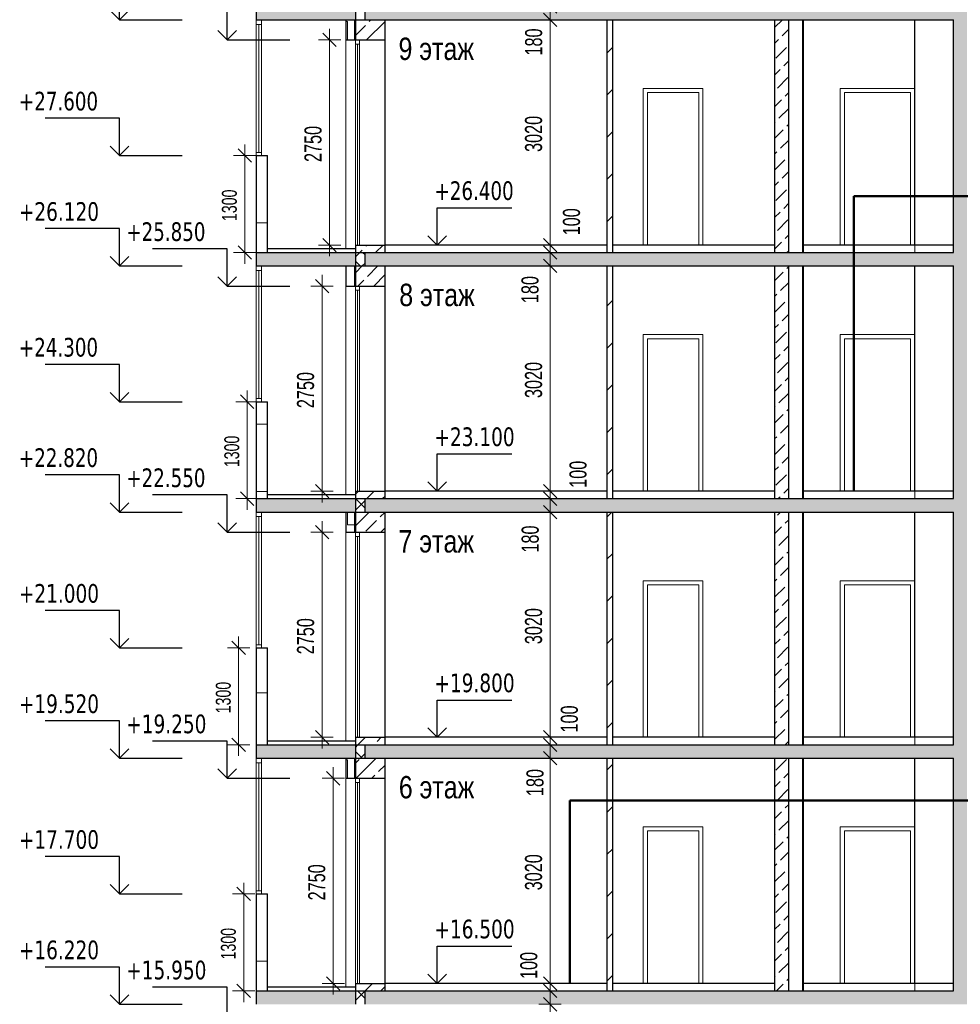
# Model space of a CAD drawing. Header units: millimetres. Extents: x 40580 to 1168286, y -220995 to 81020.
# Tile 69 of 194: x 269431 to 282041, y -50204 to -37003. Entities that reach past the tile are written whole.
import ezdxf

# ---------------------------------------------------------------- set-up
doc = ezdxf.new("R2010")
doc.units = ezdxf.units.MM
for name, color, linetype, lineweight in [('Standard', 7, 'Continuous', 25), ('Общий01', 7, 'Continuous', 13), ('Размерная линия_ общее', 7, 'Continuous', 25), ('Стена', 7, 'Continuous', 50), ('Текст_ общее', 7, 'Continuous', 25)]:
    doc.layers.add(name, color=color, linetype=linetype, lineweight=lineweight)
doc.layers.add('Стена_ бетон не несущ.', color=7, linetype='Continuous', lineweight=35, true_color=0xb4b496)
doc.layers.add('Стена_ бетон несущ.', color=7, linetype='Continuous', lineweight=70, true_color=0xb4b496)
doc.styles.add('Century Gothic', font='txt')
doc.styles.add('MtXpl_Century Gothic', font='txt', dxfattribs={"height": 0.2})
doc.styles.add('TAHOMA', font='tahoma.ttf')

# ---------------------------------------------------------------- blocks, each defined once
blk = doc.blocks.new('ALL_ML_STRICH')
at = {"color": 0, "linetype": 'ByBlock', "lineweight": -2}
for p, q in [((0, -0.5), (0, 0.5)), ((-1, 0), (0.5, 0)), ((-0.3, -0.3), (0.3, 0.3))]:
    blk.add_line(p, q, dxfattribs=at)

msp = doc.modelspace()

# ---------------------------------------------------------------- linework, layer by layer
at = {"layer": 'Standard', "color": 7, "linetype": 'Continuous', "lineweight": 25, "transparency": 33554687}
for p, q in [((270770.8, -37004.3), (270770.8, -36504.3)), ((272210.5, -37274.3), (272210.5, -36774.3)), ((270770.8, -37004.3), (270645.8, -36879.3)), ((270770.8, -37004.3), (270895.8, -36879.3)), ((270770.8, -37004.3), (270770.8, -37004.3)), ((270770.8, -37004.3), (270770.8, -37004.3)), ((270770.8, -37004.3), (271610.8, -37004.3)), ((270770.8, -37004.3), (270770.8, -37004.3)), ((270770.8, -37004.3), (270770.8, -37004.3)), ((277301, -37004.3), (277301, -40124.3)), ((277381, -40124.3), (277381, -37004.3)), ((279551, -37004.3), (279551, -40124.3)), ((279741, -40124.3), (279741, -37004.3)), ((281951, -40124.3), (281951, -37004.3)), ((272210.5, -37274.3), (272085.5, -37149.3)), ((272210.5, -37274.3), (272335.5, -37149.3)), ((272210.5, -37274.3), (272210.5, -37274.3)), ((272210.5, -37274.3), (272210.5, -37274.3)), ((272210.5, -37274.3), (273050.5, -37274.3)), ((272210.5, -37274.3), (272210.5, -37274.3)), ((272210.5, -37274.3), (272210.5, -37274.3)), ((270770.8, -38324.3), (269770.8, -38324.3)), ((270770.8, -38824.3), (270770.8, -38324.3)), ((270770.8, -38824.3), (270645.8, -38699.3)), ((270770.8, -38824.3), (270895.8, -38699.3)), ((270770.8, -38824.3), (270770.8, -38824.3)), ((270770.8, -38824.3), (270770.8, -38824.3)), ((270770.8, -38824.3), (271610.8, -38824.3)), ((270770.8, -38824.3), (270770.8, -38824.3)), ((270770.8, -38824.3), (270770.8, -38824.3)), ((275026.9, -40024.3), (275026.9, -39524.3)), ((275026.9, -39524.3), (276026.9, -39524.3)), ((270770.8, -39804.3), (269770.8, -39804.3)), ((270770.8, -40304.3), (270770.8, -39804.3)), ((275026.9, -40024.3), (274901.9, -39899.3)), ((275026.9, -40024.3), (275151.9, -39899.3)), ((272210.5, -40074.3), (271210.5, -40074.3)), ((272210.5, -40574.3), (272210.5, -40074.3)), ((275026.9, -40024.3), (275026.9, -40024.3)), ((275026.9, -40024.3), (275026.9, -40024.3)), ((275026.9, -40024.3), (275026.9, -40024.3)), ((275026.9, -40024.3), (275026.9, -40024.3)), ((270770.8, -40304.3), (270645.8, -40179.3)), ((270770.8, -40304.3), (270895.8, -40179.3)), ((270770.8, -40304.3), (270770.8, -40304.3)), ((270770.8, -40304.3), (270770.8, -40304.3)), ((270770.8, -40304.3), (271610.8, -40304.3)), ((270770.8, -40304.3), (270770.8, -40304.3)), ((270770.8, -40304.3), (270770.8, -40304.3)), ((277301, -40304.3), (277301, -43424.3)), ((277381, -43424.3), (277381, -40304.3)), ((279551, -40304.3), (279551, -43424.3)), ((279741, -43424.3), (279741, -40304.3)), ((281951, -43424.3), (281951, -40304.3)), ((272210.5, -40574.3), (272085.5, -40449.3)), ((272210.5, -40574.3), (272335.5, -40449.3)), ((272210.5, -40574.3), (272210.5, -40574.3)), ((272210.5, -40574.3), (272210.5, -40574.3)), ((272210.5, -40574.3), (273050.5, -40574.3)), ((272210.5, -40574.3), (272210.5, -40574.3)), ((272210.5, -40574.3), (272210.5, -40574.3)), ((270770.8, -41624.3), (269770.8, -41624.3)), ((270770.8, -42124.3), (270770.8, -41624.3)), ((270770.8, -42124.3), (270645.8, -41999.3)), ((270770.8, -42124.3), (270895.8, -41999.3)), ((270770.8, -42124.3), (270770.8, -42124.3)), ((270770.8, -42124.3), (270770.8, -42124.3)), ((270770.8, -42124.3), (271610.8, -42124.3)), ((270770.8, -42124.3), (270770.8, -42124.3)), ((270770.8, -42124.3), (270770.8, -42124.3)), ((275026.9, -43324.3), (275026.9, -42824.3)), ((275026.9, -42824.3), (276026.9, -42824.3)), ((270770.8, -43104.3), (269770.8, -43104.3)), ((270770.8, -43604.3), (270770.8, -43104.3)), ((275026.9, -43324.3), (274901.9, -43199.3)), ((275026.9, -43324.3), (275151.9, -43199.3)), ((272210.5, -43374.3), (271210.5, -43374.3)), ((272210.5, -43874.3), (272210.5, -43374.3)), ((275026.9, -43324.3), (275026.9, -43324.3)), ((275026.9, -43324.3), (275026.9, -43324.3)), ((275026.9, -43324.3), (275026.9, -43324.3)), ((275026.9, -43324.3), (275026.9, -43324.3)), ((270770.8, -43604.3), (270645.8, -43479.3)), ((270770.8, -43604.3), (270895.8, -43479.3)), ((270770.8, -43604.3), (270770.8, -43604.3)), ((270770.8, -43604.3), (270770.8, -43604.3)), ((270770.8, -43604.3), (271610.8, -43604.3)), ((270770.8, -43604.3), (270770.8, -43604.3)), ((270770.8, -43604.3), (270770.8, -43604.3)), ((277301, -43604.3), (277301, -46724.3)), ((277381, -46724.3), (277381, -43604.3)), ((279551, -43604.3), (279551, -46724.3)), ((279741, -46724.3), (279741, -43604.3)), ((281951, -46724.3), (281951, -43604.3)), ((272210.5, -43874.3), (272085.5, -43749.3)), ((272210.5, -43874.3), (272335.5, -43749.3)), ((272210.5, -43874.3), (272210.5, -43874.3)), ((272210.5, -43874.3), (272210.5, -43874.3)), ((272210.5, -43874.3), (273050.5, -43874.3)), ((272210.5, -43874.3), (272210.5, -43874.3)), ((272210.5, -43874.3), (272210.5, -43874.3)), ((270770.8, -44924.3), (269770.8, -44924.3)), ((270770.8, -45424.3), (270770.8, -44924.3)), ((270770.8, -45424.3), (270645.8, -45299.3)), ((270770.8, -45424.3), (270895.8, -45299.3)), ((270770.8, -45424.3), (270770.8, -45424.3)), ((270770.8, -45424.3), (270770.8, -45424.3)), ((270770.8, -45424.3), (271610.8, -45424.3)), ((270770.8, -45424.3), (270770.8, -45424.3)), ((270770.8, -45424.3), (270770.8, -45424.3)), ((275026.9, -46624.3), (275026.9, -46124.3)), ((275026.9, -46124.3), (276026.9, -46124.3)), ((270770.8, -46404.3), (269770.8, -46404.3)), ((270770.8, -46904.3), (270770.8, -46404.3)), ((275026.9, -46624.3), (274901.9, -46499.3)), ((275026.9, -46624.3), (275151.9, -46499.3)), ((272210.5, -46674.3), (271210.5, -46674.3)), ((272210.5, -47174.3), (272210.5, -46674.3)), ((275026.9, -46624.3), (275026.9, -46624.3)), ((275026.9, -46624.3), (275026.9, -46624.3)), ((275026.9, -46624.3), (275026.9, -46624.3)), ((275026.9, -46624.3), (275026.9, -46624.3)), ((270770.8, -46904.3), (270645.8, -46779.3)), ((270770.8, -46904.3), (270895.8, -46779.3)), ((270770.8, -46904.3), (270770.8, -46904.3)), ((270770.8, -46904.3), (270770.8, -46904.3)), ((270770.8, -46904.3), (271610.8, -46904.3)), ((270770.8, -46904.3), (270770.8, -46904.3)), ((270770.8, -46904.3), (270770.8, -46904.3)), ((277301, -46904.3), (277301, -50024.3)), ((277381, -50024.3), (277381, -46904.3)), ((279551, -46904.3), (279551, -50024.3)), ((279741, -50024.3), (279741, -46904.3)), ((281951, -50024.3), (281951, -46904.3)), ((272210.5, -47174.3), (272085.5, -47049.3)), ((272210.5, -47174.3), (272335.5, -47049.3)), ((272210.5, -47174.3), (272210.5, -47174.3)), ((272210.5, -47174.3), (272210.5, -47174.3)), ((272210.5, -47174.3), (273050.5, -47174.3)), ((272210.5, -47174.3), (272210.5, -47174.3)), ((272210.5, -47174.3), (272210.5, -47174.3)), ((270770.8, -48224.3), (269770.8, -48224.3)), ((270770.8, -48724.3), (270770.8, -48224.3)), ((270770.8, -48724.3), (270645.8, -48599.3)), ((270770.8, -48724.3), (270895.8, -48599.3)), ((270770.8, -48724.3), (270770.8, -48724.3)), ((270770.8, -48724.3), (270770.8, -48724.3)), ((270770.8, -48724.3), (271610.8, -48724.3)), ((270770.8, -48724.3), (270770.8, -48724.3)), ((270770.8, -48724.3), (270770.8, -48724.3)), ((275026.9, -49924.3), (275026.9, -49424.3)), ((275026.9, -49424.3), (276026.9, -49424.3)), ((270770.8, -49704.3), (269770.8, -49704.3)), ((270770.8, -50204.3), (270770.8, -49704.3)), ((275026.9, -49924.3), (274901.9, -49799.3)), ((275026.9, -49924.3), (275151.9, -49799.3)), ((272210.5, -49974.3), (271210.5, -49974.3)), ((272210.5, -50474.3), (272210.5, -49974.3)), ((275026.9, -49924.3), (275026.9, -49924.3)), ((275026.9, -49924.3), (275026.9, -49924.3)), ((275026.9, -49924.3), (275026.9, -49924.3)), ((275026.9, -49924.3), (275026.9, -49924.3)), ((270770.8, -50204.3), (270645.8, -50079.3)), ((270770.8, -50204.3), (270895.8, -50079.3)), ((270770.8, -50204.3), (270770.8, -50204.3)), ((270770.8, -50204.3), (270770.8, -50204.3)), ((270770.8, -50204.3), (271610.8, -50204.3)), ((270770.8, -50204.3), (270770.8, -50204.3)), ((270770.8, -50204.3), (270770.8, -50204.3))]:
    msp.add_line(p, q, dxfattribs=at)
at = {"layer": 'Standard', "color": 7, "linetype": 'Continuous', "lineweight": 13, "transparency": 33554687}
for p, q in [((273801, -37027.5), (273826.1, -37027.5)), ((273826.1, -37274.3), (273826.1, -37027.5)), ((273931, -37274.3), (273931, -37330.3)), ((273931, -37330.3), (273987, -37330.3)), ((273931, -37330.3), (273931, -40024.3)), ((273959, -40023.3), (273959, -37330.3)), ((273987, -37330.3), (273987, -37274.3)), ((273987, -40024.3), (273987, -37330.3)), ((278535, -37980.3), (277847, -37980.3)), ((277847, -37980.3), (277847, -40024.3)), ((278535, -40024.3), (278535, -37980.3)), ((281375, -37980.3), (280487, -37980.3)), ((280487, -37980.3), (280487, -40024.3)), ((281375, -40024.3), (281375, -37980.3)), ((272601, -38827.5), (272751, -38827.5)), ((272601, -39727.5), (272751, -39727.5)), ((273931, -40574.3), (273931, -40630.3)), ((273931, -40630.3), (273987, -40630.3)), ((273931, -40630.3), (273931, -43324.3)), ((273959, -43323.3), (273959, -40630.3)), ((273987, -40630.3), (273987, -40574.3)), ((273987, -43324.3), (273987, -40630.3)), ((278535, -41280.3), (277847, -41280.3)), ((277847, -41280.3), (277847, -43324.3)), ((278535, -43324.3), (278535, -41280.3)), ((281375, -41280.3), (280487, -41280.3)), ((280487, -41280.3), (280487, -43324.3)), ((281375, -43324.3), (281375, -41280.3)), ((272601, -42427.5), (272751, -42427.5)), ((272601, -43327.5), (272751, -43327.5)), ((273826.1, -43777.5), (273826.1, -43604.3)), ((273826.1, -43777.5), (273921, -43777.5)), ((273931, -43874.3), (273931, -43930.3)), ((273931, -43930.3), (273987, -43930.3)), ((273931, -43930.3), (273931, -46624.3)), ((273959, -46623.3), (273959, -43930.3)), ((273987, -43930.3), (273987, -43874.3)), ((273987, -46624.3), (273987, -43930.3)), ((278535, -44580.3), (277847, -44580.3)), ((277847, -44580.3), (277847, -46624.3)), ((278535, -46624.3), (278535, -44580.3)), ((281375, -44580.3), (280487, -44580.3)), ((280487, -44580.3), (280487, -46624.3)), ((281375, -46624.3), (281375, -44580.3)), ((272601, -46027.5), (272751, -46027.5)), ((273801, -46927.5), (273826.1, -46927.5)), ((273826.1, -47174.3), (273826.1, -46927.5)), ((273931, -47174.3), (273931, -47230.3)), ((273931, -47230.3), (273987, -47230.3)), ((273931, -47230.3), (273931, -49924.3)), ((273959, -49923.3), (273959, -47230.3)), ((273987, -47230.3), (273987, -47174.3)), ((273987, -49924.3), (273987, -47230.3)), ((278535, -47880.3), (277847, -47880.3)), ((277847, -47880.3), (277847, -49924.3)), ((278535, -49924.3), (278535, -47880.3)), ((281375, -47880.3), (280487, -47880.3)), ((280487, -47880.3), (280487, -49924.3)), ((281375, -49924.3), (281375, -47880.3)), ((272601, -48727.5), (272751, -48727.5)), ((272601, -49627.5), (272751, -49627.5))]:
    msp.add_line(p, q, dxfattribs=at)
at = {"layer": 'Общий01', "color": 7, "linetype": 'Continuous', "lineweight": 25, "transparency": 33554687}
for p, q in [((272601, -36824.3), (272601, -37004.3)), ((272601, -37004.3), (281951, -37004.3)), ((272601, -40124.3), (272601, -40304.3)), ((272601, -40124.3), (281951, -40124.3)), ((273931, -40074.3), (272751, -40074.3)), ((277301, -40024.3), (274331, -40024.3)), ((279551, -40024.3), (277381, -40024.3)), ((281951, -40024.3), (279931, -40024.3)), ((272601, -40304.3), (281951, -40304.3)), ((272601, -43424.3), (272601, -43604.3)), ((272601, -43424.3), (281951, -43424.3)), ((273931, -43374.3), (272751, -43374.3)), ((277301, -43324.3), (274331, -43324.3)), ((279551, -43324.3), (277381, -43324.3)), ((281951, -43324.3), (279931, -43324.3)), ((272601, -43604.3), (281951, -43604.3)), ((272601, -46724.3), (272601, -46904.3)), ((272601, -46724.3), (281951, -46724.3)), ((273931, -46674.3), (272751, -46674.3)), ((277301, -46624.3), (274331, -46624.3)), ((279551, -46624.3), (277381, -46624.3)), ((281951, -46624.3), (279931, -46624.3)), ((272601, -46904.3), (281951, -46904.3)), ((272601, -50024.3), (272601, -50204.3)), ((272601, -50024.3), (281951, -50024.3)), ((273931, -49974.3), (272751, -49974.3)), ((277301, -49924.3), (274331, -49924.3)), ((279551, -49924.3), (277381, -49924.3)), ((281951, -49924.3), (279931, -49924.3))]:
    msp.add_line(p, q, dxfattribs=at)
at = {"layer": 'Общий01', "color": 171, "linetype": 'Continuous', "lineweight": 13, "true_color": 0x8c8cff, "transparency": 33554687}
for p, q in [((272601, -38824.3), (272601, -37004.3)), ((272671, -37065.3), (272601, -37065.3)), ((272636, -37065.3), (272636, -38782.6)), ((272671, -38824.3), (272671, -37004.3)), ((272671, -38782.6), (272601, -38782.6)), ((272601, -42124.3), (272601, -40304.3)), ((272671, -40365.3), (272601, -40365.3)), ((272636, -40365.3), (272636, -42082.6)), ((272671, -42124.3), (272671, -40304.3)), ((272671, -42082.6), (272601, -42082.6)), ((272601, -45424.3), (272601, -43604.3)), ((272671, -43665.3), (272601, -43665.3)), ((272636, -43665.3), (272636, -45382.6)), ((272671, -45424.3), (272671, -43604.3)), ((272671, -45382.6), (272601, -45382.6)), ((272601, -48724.3), (272601, -46904.3)), ((272671, -46965.3), (272601, -46965.3)), ((272636, -46965.3), (272636, -48682.6)), ((272671, -48724.3), (272671, -46904.3)), ((272671, -48682.6), (272601, -48682.6))]:
    msp.add_line(p, q, dxfattribs=at)
at = {"layer": 'Общий01', "color": 7, "linetype": 'Continuous', "lineweight": 50, "transparency": 33554687}
for p, q in [((280614.7, -39368), (280614.7, -43324.3)), ((292654.5, -39368), (280614.7, -39368)), ((292654.5, -47472.6), (276804.5, -47472.6)), ((276804.5, -47472.6), (276804.5, -49924.3))]:
    msp.add_line(p, q, dxfattribs=at)
at = {"layer": 'Размерная линия_ общее', "color": 218, "linetype": 'Continuous', "lineweight": 13, "true_color": 0x500050, "transparency": 33554687}
for p, q in [((276541.1, -37004.3), (276541.1, -36824.3)), ((276541.1, -40024.3), (276541.1, -37004.3)), ((273584.7, -40024.3), (273584.7, -37274.3)), ((272447.8, -38824.3), (272447.8, -38824.3)), ((272447.8, -40124.3), (272447.8, -38824.3)), ((272447.8, -40124.3), (272447.8, -40124.3)), ((276541.1, -40124.3), (276541.1, -40024.3)), ((276541.1, -40304.3), (276541.1, -40124.3)), ((276541.1, -43324.3), (276541.1, -40304.3)), ((273484.7, -43324.3), (273484.7, -40574.3)), ((272480.4, -42124.3), (272480.4, -42124.3)), ((272480.4, -43424.3), (272480.4, -42124.3)), ((272480.4, -43424.3), (272480.4, -43424.3)), ((276541.1, -43424.3), (276541.1, -43324.3)), ((276541.1, -43604.3), (276541.1, -43424.3)), ((276541.1, -46624.3), (276541.1, -43604.3)), ((273484.7, -46624.3), (273484.7, -43874.3)), ((272366.3, -45424.3), (272366.3, -45424.3)), ((272366.3, -46724.3), (272366.3, -45424.3)), ((272366.3, -46724.3), (272366.3, -46724.3)), ((276541.1, -46724.3), (276541.1, -46624.3)), ((276541.1, -46904.3), (276541.1, -46724.3)), ((276541.1, -49924.3), (276541.1, -46904.3)), ((273634.7, -49924.3), (273634.7, -47174.3)), ((272434.1, -48724.3), (272434.1, -48724.3)), ((272434.1, -50024.3), (272434.1, -48724.3)), ((272434.1, -50024.3), (272434.1, -50024.3)), ((276541.1, -50024.3), (276541.1, -49924.3)), ((276541.1, -50204.3), (276541.1, -50024.3))]:
    msp.add_line(p, q, dxfattribs=at)
at = {"layer": 'Стена', "color": 34, "linetype": 'Continuous', "lineweight": 25, "transparency": 33554687}
for p, q in [((273801, -37004.3), (273801, -37274.3)), ((273921, -37004.3), (273921, -37274.3)), ((273801, -37274.3), (273931, -37274.3)), ((272601, -38824.3), (272751, -38824.3)), ((272601, -38824.3), (272601, -40124.3)), ((272751, -40124.3), (272751, -38824.3)), ((273801, -40304.3), (273801, -40574.3)), ((273921, -40304.3), (273921, -40574.3)), ((273801, -40574.3), (273931, -40574.3)), ((272601, -42124.3), (272751, -42124.3)), ((272601, -42124.3), (272601, -43424.3)), ((272751, -43424.3), (272751, -42124.3)), ((273801, -43604.3), (273801, -43874.3)), ((273921, -43604.3), (273921, -43874.3)), ((273801, -43874.3), (273931, -43874.3)), ((272601, -45424.3), (272751, -45424.3)), ((272601, -45424.3), (272601, -46724.3)), ((272751, -46724.3), (272751, -45424.3)), ((273801, -46904.3), (273801, -47174.3)), ((273921, -46904.3), (273921, -47174.3)), ((273801, -47174.3), (273931, -47174.3)), ((272601, -48724.3), (272751, -48724.3)), ((272601, -48724.3), (272601, -50024.3)), ((272751, -50024.3), (272751, -48724.3))]:
    msp.add_line(p, q, dxfattribs=at)
at = {"layer": 'Стена', "color": 34, "linetype": 'Continuous', "lineweight": 13, "transparency": 33554687}
for p, q in [((273801, -37274.3), (273801, -40074.3)), ((273801, -40574.3), (273801, -43374.3)), ((273801, -43874.3), (273801, -46674.3)), ((273801, -47174.3), (273801, -49974.3))]:
    msp.add_line(p, q, dxfattribs=at)
at = {"layer": 'Стена_ бетон не несущ.', "color": 191, "linetype": 'Continuous', "lineweight": 13, "true_color": 0xc8aaf3, "transparency": 33554687}
for p, q in [((279551, -37108.9), (279655.7, -37004.3)), ((279652.1, -37220), (279741, -37131)), ((279551, -37321), (279602.6, -37269.5)), ((279567.2, -37516.9), (279708.7, -37375.5)), ((279673.3, -37623), (279741, -37555.3)), ((279551, -37745.3), (279623.8, -37672.5)), ((279588.5, -37920), (279729.9, -37778.6)), ((279694.5, -38026.1), (279741, -37979.6)), ((279551, -38169.6), (279645, -38075.6)), ((279609.7, -38323), (279741, -38191.7)), ((279551, -38381.7), (279560.2, -38372.5)), ((279715.7, -38429.1), (279741, -38403.8)), ((279551, -38593.8), (279666.2, -38478.6)), ((279630.9, -38726.1), (279741, -38616)), ((279551, -38806), (279581.4, -38775.6)), ((279551, -39018.1), (279687.5, -38881.7)), ((279736.9, -38832.2), (279741, -38828.1)), ((279652.1, -39129.1), (279741, -39040.2)), ((279551, -39230.2), (279602.6, -39178.6)), ((279567.2, -39426.1), (279708.7, -39284.7)), ((279673.3, -39532.2), (279741, -39464.5)), ((279551, -39654.5), (279623.8, -39581.7)), ((279588.5, -39829.2), (279729.9, -39687.8)), ((279551, -40078.7), (279645, -39984.7)), ((279694.5, -39935.2), (279741, -39888.7)), ((279717.6, -40124.3), (279741, -40100.9)), ((279551, -40503), (279666.2, -40387.8)), ((279715.7, -40338.3), (279741, -40313)), ((279630.9, -40635.3), (279741, -40525.1)), ((279551, -40715.1), (279581.4, -40684.8)), ((279551, -40927.3), (279687.5, -40790.8)), ((279736.9, -40741.3), (279741, -40737.3)), ((279652.1, -41038.3), (279741, -40949.4)), ((279551, -41139.4), (279602.6, -41087.8)), ((279567.2, -41335.3), (279708.7, -41193.9)), ((279673.3, -41441.4), (279741, -41373.7)), ((279551, -41563.7), (279623.8, -41490.9)), ((279588.5, -41738.4), (279729.9, -41596.9)), ((279694.5, -41844.4), (279741, -41797.9)), ((279551, -41987.9), (279645, -41893.9)), ((279609.7, -42141.4), (279741, -42010.1)), ((279551, -42200.1), (279560.2, -42190.9)), ((279715.7, -42247.5), (279741, -42222.2)), ((279551, -42412.2), (279666.2, -42297)), ((279630.9, -42544.5), (279741, -42434.3)), ((279551, -42624.3), (279581.4, -42594)), ((279551, -42836.5), (279687.5, -42700)), ((279736.9, -42650.5), (279741, -42646.5)), ((279652.1, -42947.5), (279741, -42858.6)), ((279551, -43048.6), (279602.6, -42997)), ((279567.2, -43244.5), (279708.7, -43103.1)), ((279673.3, -43350.6), (279741, -43282.9)), ((279599.6, -43424.3), (279623.8, -43400.1)), ((279588.5, -43647.6), (279631.8, -43604.3)), ((279551, -43897.1), (279645, -43803.1)), ((279694.5, -43753.6), (279741, -43707.1)), ((279609.7, -44050.6), (279741, -43919.3)), ((279551, -44109.3), (279560.2, -44100.1)), ((279551, -44321.4), (279666.2, -44206.2)), ((279715.7, -44156.7), (279741, -44131.4)), ((279630.9, -44453.7), (279741, -44343.5)), ((279551, -44533.5), (279581.4, -44503.2)), ((279551, -44745.7), (279687.5, -44609.2)), ((279736.9, -44559.7), (279741, -44555.7)), ((279652.1, -44856.7), (279741, -44767.8)), ((279551, -44957.8), (279602.6, -44906.2)), ((279567.2, -45153.7), (279708.7, -45012.3)), ((279673.3, -45259.8), (279741, -45192.1)), ((279551, -45382.1), (279623.8, -45309.3)), ((279588.5, -45556.7), (279729.9, -45415.3)), ((279694.5, -45662.8), (279741, -45616.3)), ((279551, -45806.3), (279645, -45712.3)), ((279609.7, -45959.8), (279741, -45828.4)), ((279551, -46018.4), (279560.2, -46009.3)), ((279715.7, -46065.9), (279741, -46040.6)), ((279551, -46230.6), (279666.2, -46115.4)), ((279630.9, -46362.8), (279741, -46252.7)), ((279551, -46442.7), (279581.4, -46412.3)), ((279736.9, -46468.9), (279741, -46464.8)), ((279551, -46654.8), (279687.5, -46518.4)), ((279693.7, -46724.3), (279741, -46677)), ((279567.2, -47062.9), (279708.7, -46921.5)), ((279673.3, -47168.9), (279741, -47101.2)), ((279551, -47291.2), (279623.8, -47218.4)), ((279588.5, -47465.9), (279729.9, -47324.5)), ((279551, -47715.5), (279645, -47621.5)), ((279694.5, -47572), (279741, -47525.5)), ((279609.7, -47869), (279741, -47737.6)), ((279551, -47927.6), (279560.2, -47918.5)), ((279551, -48139.8), (279666.2, -48024.5)), ((279715.7, -47975), (279741, -47949.8)), ((279630.9, -48272), (279741, -48161.9)), ((279551, -48351.9), (279581.4, -48321.5)), ((279551, -48564), (279687.5, -48427.6)), ((279736.9, -48378.1), (279741, -48374)), ((279652.1, -48675.1), (279741, -48586.2)), ((279551, -48776.2), (279602.6, -48724.6)), ((279567.2, -48972.1), (279708.7, -48830.6)), ((279673.3, -49078.1), (279741, -49010.4)), ((279551, -49200.4), (279623.8, -49127.6)), ((279588.5, -49375.1), (279729.9, -49233.7)), ((279694.5, -49481.2), (279741, -49434.7)), ((279551, -49624.7), (279645, -49530.7)), ((279609.7, -49778.2), (279741, -49646.8)), ((279551, -49836.8), (279560.2, -49827.7)), ((279715.7, -49884.2), (279741, -49859)), ((279575.7, -50024.3), (279666.2, -49933.7))]:
    msp.add_line(p, q, dxfattribs=at)
at = {"layer": 'Стена_ бетон не несущ.', "color": 191, "linetype": 'Continuous', "lineweight": 25, "true_color": 0xc8aaf3, "transparency": 33554687}
for p, q in [((279931, -40124.3), (279931, -37004.3)), ((279931, -43424.3), (279931, -40304.3)), ((279931, -46724.3), (279931, -43604.3)), ((279931, -50024.3), (279931, -46904.3))]:
    msp.add_line(p, q, dxfattribs=at)
at = {"layer": 'Стена_ бетон не несущ.', "color": 45, "linetype": 'Continuous', "lineweight": 25, "true_color": 0xaa8232, "transparency": 33554687}
for p, q in [((281431, -40024.3), (281431, -37004.3)), ((281431, -43324.3), (281431, -40304.3)), ((281431, -46624.3), (281431, -43604.3)), ((281431, -49924.3), (281431, -46904.3))]:
    msp.add_line(p, q, dxfattribs=at)
at = {"layer": 'Стена_ бетон не несущ.', "color": 31, "linetype": 'Continuous', "lineweight": 13, "true_color": 0xf0b464, "transparency": 33554687}
for p, q in [((277301, -37449.7), (277381, -37369.7)), ((277301, -38015.4), (277381, -37935.4)), ((277301, -38581.1), (277381, -38501.1)), ((277301, -39146.8), (277381, -39066.8)), ((277301, -39712.5), (277381, -39632.5)), ((277301, -40843.8), (277381, -40763.8)), ((277301, -41409.5), (277381, -41329.5)), ((277301, -41975.2), (277381, -41895.2)), ((277301, -42540.9), (277381, -42460.9)), ((277301, -43106.6), (277381, -43026.6)), ((277301, -43672.3), (277369, -43604.3)), ((277301, -44237.9), (277381, -44157.9)), ((277301, -44803.6), (277381, -44723.6)), ((277301, -45369.3), (277381, -45289.3)), ((277301, -45935), (277381, -45855)), ((277301, -46500.7), (277381, -46420.7)), ((277301, -47066.4), (277381, -46986.4)), ((277301, -47632.1), (277381, -47552.1)), ((277301, -48197.7), (277381, -48117.7)), ((277301, -48763.4), (277381, -48683.4)), ((277301, -49329.1), (277381, -49249.1)), ((277301, -49894.8), (277381, -49814.8))]:
    msp.add_line(p, q, dxfattribs=at)
at = {"layer": 'Стена_ бетон не несущ.', "color": 7, "linetype": 'Continuous', "lineweight": 13, "transparency": 33554687}
for p, q in [((278591, -37924.3), (277791, -37924.3)), ((277791, -37924.3), (277791, -40024.3)), ((278591, -40024.3), (278591, -37924.3)), ((281431, -37924.3), (280431, -37924.3)), ((280431, -37924.3), (280431, -40024.3)), ((281431, -40124.3), (281431, -37924.3)), ((278591, -41224.3), (277791, -41224.3)), ((277791, -41224.3), (277791, -43324.3)), ((278591, -43324.3), (278591, -41224.3)), ((281431, -41224.3), (280431, -41224.3)), ((280431, -41224.3), (280431, -43324.3)), ((281431, -43424.3), (281431, -41224.3)), ((278591, -44524.3), (277791, -44524.3)), ((277791, -44524.3), (277791, -46624.3)), ((278591, -46624.3), (278591, -44524.3)), ((281431, -44524.3), (280431, -44524.3)), ((280431, -44524.3), (280431, -46624.3)), ((281431, -46724.3), (281431, -44524.3)), ((278591, -47824.3), (277791, -47824.3)), ((277791, -47824.3), (277791, -49924.3)), ((278591, -49924.3), (278591, -47824.3)), ((281431, -47824.3), (280431, -47824.3)), ((280431, -47824.3), (280431, -49924.3)), ((281431, -50024.3), (281431, -47824.3))]:
    msp.add_line(p, q, dxfattribs=at)
at = {"layer": 'Стена_ бетон несущ.', "color": 7, "linetype": 'Continuous', "lineweight": 25, "transparency": 33554687}
for p, q in [((273931, -36824.3), (273931, -37004.3)), ((274060.9, -37004.3), (274060.9, -36824.3)), ((279941, -40124.3), (279941, -37004.3)), ((273931, -40124.3), (273931, -40304.3)), ((274060.9, -40304.3), (274060.9, -40124.3)), ((279941, -43424.3), (279941, -40304.3)), ((273931, -43424.3), (273931, -43604.3)), ((274060.9, -43604.3), (274060.9, -43424.3)), ((279941, -46724.3), (279941, -43604.3)), ((273931, -46724.3), (273931, -46904.3)), ((274060.9, -46904.3), (274060.9, -46724.3)), ((279941, -50024.3), (279941, -46904.3)), ((273931, -50024.3), (273931, -50204.3)), ((274060.9, -50204.3), (274060.9, -50024.3))]:
    msp.add_line(p, q, dxfattribs=at)
at = {"layer": 'Стена_ бетон несущ.', "color": 9, "linetype": 'Continuous', "lineweight": 25, "true_color": 0xc8c8a0, "transparency": 33554687}
for p, q in [((273931, -37004.3), (273931, -37274.3)), ((274331, -37274.3), (274331, -37004.3)), ((273931, -37274.3), (274331, -37274.3)), ((274331, -40024.3), (274331, -37274.3)), ((273931, -40024.3), (274331, -40024.3)), ((273931, -40024.3), (273931, -40124.3)), ((274331, -40124.3), (274331, -40024.3)), ((273931, -40304.3), (273931, -40574.3)), ((274331, -40574.3), (274331, -40304.3)), ((273931, -40574.3), (274331, -40574.3)), ((274331, -43324.3), (274331, -40574.3)), ((273931, -43324.3), (274331, -43324.3)), ((273931, -43324.3), (273931, -43424.3)), ((274331, -43424.3), (274331, -43324.3)), ((273931, -43604.3), (273931, -43874.3)), ((274331, -43874.3), (274331, -43604.3)), ((273931, -43874.3), (274331, -43874.3)), ((274331, -46624.3), (274331, -43874.3)), ((273931, -46624.3), (274331, -46624.3)), ((273931, -46624.3), (273931, -46724.3)), ((274331, -46724.3), (274331, -46624.3)), ((273931, -46904.3), (273931, -47174.3)), ((274331, -47174.3), (274331, -46904.3)), ((273931, -47174.3), (274331, -47174.3)), ((274331, -49924.3), (274331, -47174.3)), ((273931, -49924.3), (274331, -49924.3)), ((273931, -49924.3), (273931, -50024.3)), ((274331, -50024.3), (274331, -49924.3))]:
    msp.add_line(p, q, dxfattribs=at)
at = {"layer": 'Стена_ бетон несущ.', "color": 9, "linetype": 'Continuous', "lineweight": 13, "true_color": 0xc8c8a0, "transparency": 33554687}
for p, q in [((273931, -37213.5), (274066, -37078.5)), ((274082.4, -37274.3), (274331, -37025.6)), ((274115.4, -37029), (274140.2, -37004.3)), ((274327.6, -37241.2), (274331, -37237.7)), ((273990.1, -40124.3), (274023.5, -40090.8)), ((274073, -40041.3), (274090.1, -40024.3)), ((274202.2, -40124.3), (274302.2, -40024.3)), ((273931, -40395.4), (274022.2, -40304.3)), ((274094.2, -40444.4), (274234.3, -40304.3)), ((273964.3, -40574.3), (274044.7, -40493.9)), ((274176.5, -40574.3), (274331, -40419.7)), ((273931, -43365.3), (273972.1, -43324.3)), ((274084.2, -43424.3), (274184.2, -43324.3)), ((274296.3, -43424.3), (274331, -43389.6)), ((273931, -43789.6), (274116.3, -43604.3)), ((274263.9, -43668.8), (274328.5, -43604.3)), ((274073, -43859.7), (274214.4, -43718.3)), ((274270.6, -43874.3), (274331, -43813.8)), ((273966.2, -46724.3), (274066.2, -46624.3)), ((274221.5, -46681), (274278.3, -46624.3)), ((273931, -46971.5), (273981.1, -46921.5)), ((273940.4, -47174.3), (274210.4, -46904.3)), ((274242.7, -47084.1), (274331, -46995.8)), ((274152.6, -47174.3), (274193.2, -47133.6)), ((273931, -49941.4), (273938.7, -49933.7)), ((274060.3, -50024.3), (274160.3, -49924.3)), ((274272.4, -50024.3), (274331, -49965.7))]:
    msp.add_line(p, q, dxfattribs=at)
at = {"layer": 'Стена_ бетон несущ.', "color": 7, "linetype": 'Continuous', "lineweight": 13, "transparency": 33554687}
for p, q in [((273931, -40183.3), (273990.1, -40124.3)), ((274060.9, -40156.5), (274028.7, -40124.3)), ((273996.6, -40304.3), (273931, -40238.7)), ((274022.2, -40304.3), (274060.9, -40265.5)), ((274060.9, -43550.6), (273934.6, -43424.3)), ((273931, -43577.4), (274060.9, -43447.5)), ((273931, -46759.4), (273966.2, -46724.3)), ((274060.9, -46732.6), (274052.6, -46724.3)), ((274020.5, -46904.3), (273931, -46814.8)), ((273998.3, -46904.3), (274060.9, -46841.6)), ((273931, -50153.5), (274060.3, -50024.3)), ((274060.9, -50126.7), (273958.5, -50024.3))]:
    msp.add_line(p, q, dxfattribs=at)
at = {"layer": 'Стена_ бетон несущ.', "color": 7, "linetype": 'Continuous', "lineweight": 25, "true_color": 0xf1f1f1, "transparency": 33554687}
for points in [[(272601, -37004.3), (272601, -36824.3), (273931, -37004.3)], [(273931, -37004.3), (272601, -36824.3), (273931, -36824.3)], [(274060.9, -37004.3), (274060.9, -36824.3), (282131, -37004.3)], [(282131, -37004.3), (274060.9, -36824.3), (282131, -36824.3)], [(281951, -40124.3), (281951, -37004.3), (282131, -40124.3)], [(282131, -40124.3), (281951, -37004.3), (282131, -37004.3)], [(272601, -40304.3), (272601, -40124.3), (273931, -40304.3)], [(273931, -40304.3), (272601, -40124.3), (273931, -40124.3)], [(274060.9, -40304.3), (274060.9, -40124.3), (282131, -40304.3)], [(282131, -40304.3), (274060.9, -40124.3), (282131, -40124.3)], [(281951, -43424.3), (281951, -40304.3), (282131, -43424.3)], [(282131, -43424.3), (281951, -40304.3), (282131, -40304.3)], [(272601, -43604.3), (272601, -43424.3), (273931, -43604.3)], [(273931, -43604.3), (272601, -43424.3), (273931, -43424.3)], [(274060.9, -43604.3), (274060.9, -43424.3), (282131, -43604.3)], [(282131, -43604.3), (274060.9, -43424.3), (282131, -43424.3)], [(281951, -46724.3), (281951, -43604.3), (282131, -46724.3)], [(282131, -46724.3), (281951, -43604.3), (282131, -43604.3)], [(272601, -46904.3), (272601, -46724.3), (273931, -46904.3)], [(273931, -46904.3), (272601, -46724.3), (273931, -46724.3)], [(274060.9, -46904.3), (274060.9, -46724.3), (282131, -46904.3)], [(282131, -46904.3), (274060.9, -46724.3), (282131, -46724.3)], [(281951, -50024.3), (281951, -46904.3), (282131, -50024.3)], [(282131, -50024.3), (281951, -46904.3), (282131, -46904.3)], [(272601, -50204.3), (272601, -50024.3), (273931, -50204.3)], [(273931, -50204.3), (272601, -50024.3), (273931, -50024.3)], [(274060.9, -50204.3), (274060.9, -50024.3), (282131, -50204.3)], [(282131, -50204.3), (274060.9, -50024.3), (282131, -50024.3)]]:
    msp.add_solid(points, dxfattribs=at)

# ---------------------------------------------------------------- block references
at = {"layer": 'Размерная линия_ общее', "color": 218, "linetype": 'Continuous', "lineweight": 13, "true_color": 0x500050, "transparency": 33554687, "xscale": 300, "yscale": 300, "zscale": 300}
for p, rotation in [((276541.1, -36724.3), 90), ((276541.1, -36824.3), 90), ((276541.1, -37004.3), 270), ((276541.1, -37004.3), 90), ((273584.7, -37274.3), 90), ((272447.8, -38824.3), 90), ((273584.7, -40024.3), 270), ((276541.1, -40024.3), 270), ((272447.8, -40124.3), 270), ((276541.1, -40124.3), 270), ((276541.1, -40024.3), 90), ((276541.1, -40124.3), 90), ((276541.1, -40304.3), 270), ((276541.1, -40304.3), 90), ((273484.7, -40574.3), 90), ((272480.4, -42124.3), 90), ((273484.7, -43324.3), 270), ((276541.1, -43324.3), 270), ((272480.4, -43424.3), 270), ((276541.1, -43424.3), 270), ((276541.1, -43324.3), 90), ((276541.1, -43424.3), 90), ((276541.1, -43604.3), 270), ((276541.1, -43604.3), 90), ((273484.7, -43874.3), 90), ((272366.3, -45424.3), 90), ((273484.7, -46624.3), 270), ((276541.1, -46624.3), 270), ((272366.3, -46724.3), 270), ((276541.1, -46724.3), 270), ((276541.1, -46624.3), 90), ((276541.1, -46724.3), 90), ((276541.1, -46904.3), 270), ((276541.1, -46904.3), 90), ((273634.7, -47174.3), 90), ((272434.1, -48724.3), 90), ((273634.7, -49924.3), 270), ((276541.1, -49924.3), 270), ((272434.1, -50024.3), 270), ((276541.1, -50024.3), 270), ((276541.1, -49924.3), 90), ((276541.1, -50024.3), 90), ((276541.1, -50204.3), 270), ((276541.1, -50204.3), 90)]:
    msp.add_blockref('ALL_ML_STRICH', p, dxfattribs=dict(at, rotation=rotation))

# ---------------------------------------------------------------- texts
at = {"layer": 'Standard', "color": 7, "linetype": 'Continuous', "lineweight": 25, "transparency": 33554687, "char_height": 250, "attachment_point": 7, "style": 'TAHOMA'}
for s, insert, width in [('\\W0.83;+27.600', (269420.1, -38224.3), 1180.864), ('\\W0.83;+26.400', (274991.9, -39424.3), 1180.864), ('\\W0.84;+26.120', (269420.1, -39704.3), 1181.551), ('\\W0.83;+25.850', (270859.8, -39974.3), 1180.864), ('\\W0.83;+24.300', (269420.1, -41524.3), 1180.864), ('\\W0.84;+23.100', (274991.9, -42724.3), 1181.551), ('\\W0.83;+22.820', (269420.1, -43004.3), 1180.864), ('\\W0.83;+22.550', (270859.8, -43274.3), 1180.864), ('\\W0.84;+21.000', (269420.1, -44824.3), 1181.551), ('\\W0.84;+19.800', (274991.9, -46024.3), 1181.551), ('\\W0.84;+19.520', (269420.1, -46304.3), 1181.551), ('\\W0.84;+19.250', (270859.8, -46574.3), 1181.551), ('\\W0.84;+17.700', (269420.1, -48124.3), 1181.551), ('\\W0.84;+16.500', (274991.9, -49324.3), 1181.551), ('\\W0.84;+16.220', (269420.1, -49604.3), 1181.551), ('\\W0.84;+15.950', (270859.8, -49874.3), 1181.551)]:
    msp.add_mtext(s, dxfattribs=dict(at, insert=insert, width=width))
at = {"layer": 'Размерная линия_ общее', "color": 218, "linetype": 'Continuous', "lineweight": 13, "true_color": 0x500050, "transparency": 33554687, "attachment_point": 5, "rotation": 90, "style": 'Century Gothic'}
for s, insert, char_height, width in [('\\W0.71;\\A1;{180}', (276322.6, -37301.9), 229, 490.714), ('\\W0.71;\\A1;{3020}', (276320.8, -38534), 229, 654.286), ('\\W0.71;\\A1;{2750}', (273364.4, -38669), 229, 654.286), ('\\W0.71;\\A1;{1300}', (272242.7, -39491.5), 200, 571.429), ('\\W0.71;\\A1;{100}', (276829.5, -39712.5), 229, 490.714), ('\\W0.71;\\A1;{180}', (276273, -40621.2), 229, 490.714), ('\\W0.71;\\A1;{3020}', (276320.8, -41834), 229, 654.286), ('\\W0.71;\\A1;{2750}', (273264.4, -41969), 229, 654.286), ('\\W0.71;\\A1;{1300}', (272275.4, -42791.5), 200, 571.429), ('\\W0.71;\\A1;{100}', (276917.1, -43098.1), 229, 490.714), ('\\W0.71;\\A1;{180}', (276275.9, -43966.1), 229, 490.714), ('\\W0.71;\\A1;{3020}', (276320.8, -45134), 229, 654.286), ('\\W0.71;\\A1;{2750}', (273264.4, -45269), 229, 654.286), ('\\W0.71;\\A1;{1300}', (272161.3, -46091.5), 200, 571.429), ('\\W0.71;\\A1;{100}', (276800.3, -46378.6), 229, 490.714), ('\\W0.71;\\A1;{180}', (276340.2, -47231.1), 229, 490.714), ('\\W0.71;\\A1;{3020}', (276320.8, -48434), 229, 654.286), ('\\W0.71;\\A1;{2750}', (273414.4, -48569), 229, 654.286), ('\\W0.71;\\A1;{1300}', (272229.1, -49391.5), 200, 571.429), ('\\W0.71;\\A1;{100}', (276257.2, -49683.3), 229, 490.714)]:
    msp.add_mtext(s, dxfattribs=dict(at, insert=insert, char_height=char_height, width=width))
at = {"layer": 'Текст_ общее', "color": 7, "lineweight": 13, "transparency": 33554687, "style": 'MtXpl_Century Gothic', "width": 0.833333}
for s, p in [('9 этаж', (274509.9, -37543)), ('8 этаж', (274519.9, -40843)), ('7 этаж', (274509.9, -44146.7)), ('6 этаж', (274513.6, -47443))]:
    msp.add_text(s, height=300, dxfattribs=at).set_placement(p)

doc.saveas('drawing.dxf')
